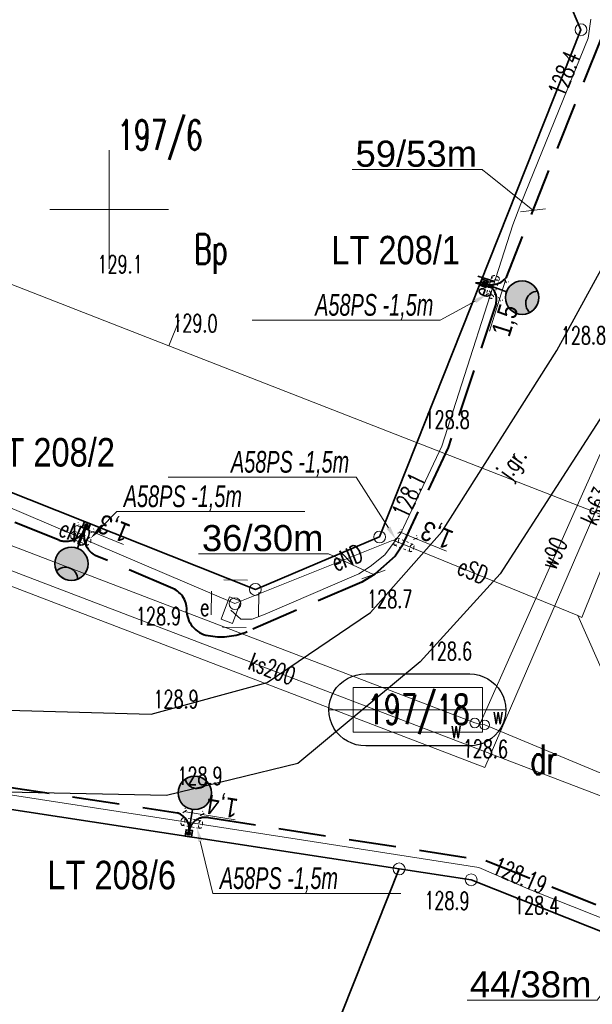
# Model space of a CAD drawing. Header units: metres. Extents: x 6496648 to 6497944, y 5962794 to 5963351.
# Tile 15 of 91: x 6496846 to 6496870, y 5963117 to 5963158. Entities that reach past the tile are written whole.
import ezdxf
from ezdxf import colors
from ezdxf.entities.mleader import LeaderData, LeaderLine
from ezdxf.math import Vec2, Vec3

# ---------------------------------------------------------------- set-up
doc = ezdxf.new("R2010")
doc.units = ezdxf.units.M
doc.header["$MEASUREMENT"] = 0
for name, pattern in [('DASHED', [19.05, 12.7, -6.35]), ('HIDDEN', [0.375, 0.25, -0.125]), ('L_0_04', [1.5, 1, -0.5])]:
    doc.linetypes.add(name, pattern=pattern)
doc.layers.get('0').update_dxf_attribs({"color": 8, "linetype": 'CONTINUOUS', "lineweight": 13})
doc.layers.get('DEFPOINTS').update_dxf_attribs({"linetype": 'CONTINUOUS', "lineweight": 0})
for name, color, linetype, lineweight in [('210_OZNACZENIE_UzYTKU', 8, 'CONTINUOUS', 13), ('211_NR_DZIAlKI', 7, 'CONTINUOUS', 25), ('218_GRANICA_UzYTKU', 8, 'CONTINUOUS', 13), ('219_LINIA_GRANICY', 3, 'CONTINUOUS', 35), ('E_działki', 96, 'CONTINUOUS', 30), ('E_proj_opisy_ośw', 1, 'CONTINUOUS', 13), ('E_proj_opisy_ośw.', 7, 'CONTINUOUS', 13), ('E_proj_osłona r. dz._obw. 200', 204, 'L_0_04', 20), ('E_proj_osłona r. dz._opis_obw. 100', 204, 'CONTINUOUS', 9), ('E_proj_ośw_latarnia', 1, 'CONTINUOUS', 35), ('E_proj_ośw_linia_obw. 200', 1, 'L_0_04', 40), ('JEZDNIA__POWIERZCHNIA_', 8, 'CONTINUOUS', 25), ('JEZDNIA__POWIERZCHNIA__ATR17', 8, 'CONTINUOUS', 13), ('PRZEWoD_ELEKTROENERGETYCZNY__LINIA_', 1, 'CONTINUOUS', 13), ('PRZEWoD_ELEKTROENERGETYCZNY__LINIA__ATR1', 1, 'CONTINUOUS', 13), ('PRZEWoD_KANALIZACYJNY__LINIA_', 36, 'CONTINUOUS', 13), ('PRZEWoD_KANALIZACYJNY__LINIA__ATR1', 36, 'CONTINUOUS', 13), ('PRZEWoD_WODOCIaGOWY__LINIA_', 5, 'CONTINUOUS', 13), ('PRZEWoD_WODOCIaGOWY__LINIA__ATR1', 5, 'CONTINUOUS', 13), ('PUNKT_O_OKREsLONEJ_WYSOKOsCI__SIEc_ELEKTROENERGETYCZNA__ATR2', 1, 'CONTINUOUS', 13), ('PUNKT_O_OKREsLONEJ_WYSOKOsCI__SIEc_ELEKTROENERGETYCZNA__ATR3', 1, 'CONTINUOUS', 13), ('PUNKT_WYSOKOsCIOWY_NATURALNY_ATR2', 8, 'CONTINUOUS', 13), ('RURA_OCHRONNA___PRZEWoD_ELEKTROENERGETYCZNY__LINIA_', 1, 'CONTINUOUS', 13), ('siatka', 8, 'CONTINUOUS', 13), ('slupowa_stacja_transformatorowa__punkt_', 1, 'CONTINUOUS', 13), ('szafa_elektroenergetyczna__punkt_', 1, 'CONTINUOUS', 13), ('SZAFA_ELEKTROENERGETYCZNA__PUNKT__ATR17', 1, 'CONTINUOUS', 13), ('zasuwa___siec_wodociagowa__punkt_', 5, 'CONTINUOUS', 13), ('ZASUWA___SIEC_WODOCIaGOWA__PUNKT__ATR17', 5, 'CONTINUOUS', 13)]:
    doc.layers.add(name, color=color, linetype=linetype, lineweight=lineweight)
doc.layers.add('E_pomocnicza', color=3, linetype='CONTINUOUS', lineweight=13, plot=False)
doc.styles.add('Andy', font='arial.ttf', dxfattribs={"height": 2})
doc.styles.add('Annotative', font='simplex.shx')
doc.styles.add('Narrow', font='ARIALN.TTF', dxfattribs={"height": 2})
doc.styles.get("Standard").update_dxf_attribs({"font": 'simplex.shx'})
doc.dimstyles.new('wymiary', dxfattribs={"dimtxt": 0.65, "dimasz": 0.25, "dimexe": 0.25, "dimexo": 1, "dimgap": 0.1, "dimtad": 1, "dimzin": 1, "dimtxsty": 'Annotative', "dimblk": 'OBLIQUE', "dimcen": 0.0025, "dimdle": 0.05, "dimadec": 0, "dimazin": 0, "dimtfac": 1, "dimtmove": 0, "dimatfit": 3, "dimldrblk": 'NONE', "dimfxl": 1, "dimarcsym": 0})

# ---------------------------------------------------------------- blocks, each defined once
blk = doc.blocks.new('GRT')
at = {"color": 0, "linetype": 'Continuous', "lineweight": 18}
blk.add_circle((0, 0), 0.5, dxfattribs=at)
blk = doc.blocks.new('A$C5E96E802')
at = {"layer": 'E_proj_ośw_latarnia'}
blk.add_hatch(color=214, dxfattribs=at).paths.add_polyline_path([(1.174, 2.385, 0.389707), (0.221, 2.372), (0.221, 2.372, 0.683546)])
h = blk.add_hatch(color=7, dxfattribs=at)
h.dxf.hatch_style = 1
h.paths.add_polyline_path([(0.71, 0.206, 1), (0.711, 0.068, 1)], flags=0)
h.paths.add_polyline_path([(0.573, 0.273), (0.574, 0), (0.849, 0.001), (0.848, 0.274)])
h.paths.add_polyline_path([(0.71, 0.206, -1), (0.711, 0.068, -1)], flags=16)
h.paths.add_polyline_path([(1.174, 2.385, -0.683546), (0.221, 2.372, 0.679532), (0.707, 1.155, 0.687575)])
h = blk.add_hatch(color=7, dxfattribs=at)
h.dxf.hatch_style = 1
h.paths.add_polyline_path([(0.71, 0.206, 1), (0.711, 0.068, 1)])
at = {"layer": 'E_proj_ośw_latarnia', "color": 214}
blk.add_lwpolyline([(1.174, 2.385, 0.389707), (0.221, 2.372), (0.221, 2.372, 0.683546)], format="xyb", close=True, dxfattribs=at)
at = {"layer": 'E_proj_ośw_latarnia', "color": 214, "flags": 128}
blk.add_lwpolyline([(0.71, 0.274), (0.707, 1.155)], dxfattribs=at)
at = {"layer": 'E_proj_ośw_latarnia', "color": 214}
blk.add_lwpolyline([(0.574, 0), (0.573, 0.273), (0.848, 0.274), (0.849, 0.001)], close=True, dxfattribs=at)
for centre, radius in [((0.705, 1.86), 0.705), ((0.711, 0.137), 0.0689)]:
    blk.add_circle(centre, radius, dxfattribs=at)
blk = doc.blocks.new('*U21')
at = {"linetype": 'Continuous', "flags": 128}
blk.add_lwpolyline([(0.393, -1.118, -1.023376), (0.393, 1.118), (3.637, 1.118, -1.000213), (3.637, -1.118)], format="xyb", close=True, dxfattribs=at)
at = {"layer": 'E_pomocnicza', "color": 7, "lineweight": 0, "flags": 128}
for points in [[(0, 0.696), (0, -0.696), (4.03, -0.696), (4.03, 0.696), (0, 0.696)], [(-0.734, 0), (4.755, 0)]]:
    blk.add_lwpolyline(points, dxfattribs=at)
blk = doc.blocks.new('_Oblique')
at = {"color": 0, "linetype": 'ByBlock', "lineweight": -2}
blk.add_line((-0.5, -0.5), (0.5, 0.5), dxfattribs=at)
blk = doc.blocks.new('*D49')
at = {"layer": 'DEFPOINTS', "color": 0}
for p in [(-1.381, 0.521), (0, 0), (-1.657, -0.212)]:
    blk.add_point(p, dxfattribs=at)
at = {"layer": 'E_pomocnicza', "color": 0, "lineweight": -2}
for p, q in [((-1.657, -0.212), (-4.075, 0.7)), ((-1.734, -0.415), (-1.746, -0.446)), ((-0.23, -0.75), (-1.657, -0.212)), ((-0.353, -0.936), (-0.365, -0.966))]:
    blk.add_line(p, q, dxfattribs=at)
at = {"layer": 'E_pomocnicza', "color": 0, "lineweight": -2, "xscale": 0.25, "yscale": 0.25, "zscale": 0.25}
for p, rotation in [((-1.657, -0.212), 159.330870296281), ((-0.276, -0.733), 339.330870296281)]:
    blk.add_blockref('_Oblique', p, dxfattribs=dict(at, rotation=rotation))
at = {"layer": 'E_pomocnicza', "color": 0, "linetype": 'Continuous', "lineweight": 0, "insert": (-3.336, -0.649), "char_height": 2, "attachment_point": 5, "rotation": 339.33087, "style": 'Narrow'}
blk.add_mtext('{\\H0.75x;1,5}', dxfattribs=at)
blk = doc.blocks.new('_None')
blk = doc.blocks.new('*D51')
at = {"layer": 'DEFPOINTS', "color": 0}
for p in [(0, 0), (-0.551, -1.16), (0.156, -1.496)]:
    blk.add_point(p, dxfattribs=at)
at = {"layer": 'E_pomocnicza', "color": 0, "lineweight": -2}
for p, q in [((0.729, -0.291), (0.156, -1.496)), ((0.903, -0.429), (0.933, -0.443)), ((0.156, -1.496), (-0.948, -3.82)), ((0.352, -1.589), (0.382, -1.603))]:
    blk.add_line(p, q, dxfattribs=at)
at = {"layer": 'E_pomocnicza', "color": 0, "lineweight": -2, "xscale": 0.25, "yscale": 0.25, "zscale": 0.25}
for p, rotation in [((0.707, -0.336), 64.581699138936), ((0.156, -1.496), 244.581699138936)]:
    blk.add_blockref('_Oblique', p, dxfattribs=dict(at, rotation=rotation))
at = {"layer": 'E_pomocnicza', "color": 0, "linetype": 'Continuous', "lineweight": 0, "insert": (0.455, -3.2), "char_height": 2, "attachment_point": 5, "rotation": 64.5817, "style": 'Narrow'}
blk.add_mtext('{\\H0.75x;1,3}', dxfattribs=at)
blk = doc.blocks.new('*D59')
at = {"layer": 'DEFPOINTS', "color": 0}
for p in [(0, 0), (-0.297, -1.337), (0.468, -1.507)]:
    blk.add_point(p, dxfattribs=at)
at = {"layer": 'E_pomocnicza', "color": 0, "lineweight": -2}
for p, q in [((0.775, -0.121), (0.468, -1.507)), ((0.976, -0.217), (1.008, -0.224)), ((0.468, -1.507), (-0.089, -4.016)), ((0.679, -1.554), (0.712, -1.561))]:
    blk.add_line(p, q, dxfattribs=at)
at = {"layer": 'E_pomocnicza', "color": 0, "lineweight": -2, "xscale": 0.25, "yscale": 0.25, "zscale": 0.25}
for p, rotation in [((0.764, -0.17), 77.486412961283), ((0.468, -1.507), 257.486412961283)]:
    blk.add_blockref('_Oblique', p, dxfattribs=dict(at, rotation=rotation))
at = {"layer": 'E_pomocnicza', "color": 0, "linetype": 'Continuous', "lineweight": 0, "insert": (1.14, -3.1), "char_height": 2, "attachment_point": 5, "rotation": 77.48641, "style": 'Narrow'}
blk.add_mtext('{\\H0.75x;1,4}', dxfattribs=at)
blk = doc.blocks.new('*U48')
at = {"linetype": 'HIDDEN', "ltscale": 0.2}
for p, q in [((0.106, 0.281), (-1.275, 0.802)), ((-0.106, -0.281), (-1.487, 0.24))]:
    blk.add_line(p, q, dxfattribs=at)
at = {"linetype": 'DASHED', "ltscale": 0.02}
for centre in [(-1.381, 0.521), (0, 0)]:
    blk.add_ellipse(centre, major_axis=(0.106, 0.281), ratio=0.5, dxfattribs=at)
at = {"layer": 'E_pomocnicza', "color": 4, "lineweight": 0}
dim = blk.add_aligned_dim(p1=(0, 0), p2=(-1.381, 0.521), distance=0.783, text='{\\H0.75x;<>}', dimstyle='wymiary', override={"dimtxt": 1.3, "dimtad": 2, "dimdec": 1, "dimlfac": 1, "dimrnd": 0, "dimtxsty": 'Narrow'}, dxfattribs=at)
dim.commit()
dim.dimension.update_dxf_attribs({"geometry": '*D49', "text_midpoint": (-3.336, -0.649)})
blk = doc.blocks.new('*U50')
at = {"linetype": 'HIDDEN', "ltscale": 0.2}
for p, q in [((-0.271, 0.129), (-0.822, -1.031)), ((0.271, -0.129), (-0.28, -1.288))]:
    blk.add_line(p, q, dxfattribs=at)
at = {"linetype": 'DASHED', "ltscale": 0.02}
for centre in [(0, 0), (-0.551, -1.16)]:
    blk.add_ellipse(centre, major_axis=(-0.271, 0.129), ratio=0.5, dxfattribs=at)
at = {"layer": 'E_pomocnicza', "color": 4, "lineweight": 0}
dim = blk.add_aligned_dim(p1=(0, 0), p2=(-0.551, -1.16), distance=0.783, text='{\\H0.75x;<>}', dimstyle='wymiary', override={"dimtxt": 1.3, "dimtad": 2, "dimdec": 1, "dimlfac": 1, "dimrnd": 0, "dimtxsty": 'Narrow'}, dxfattribs=at)
dim.commit()
dim.dimension.update_dxf_attribs({"geometry": '*D51', "text_midpoint": (0.455, -3.2)})
blk = doc.blocks.new('*U58')
at = {"linetype": 'HIDDEN', "ltscale": 0.2}
for p, q in [((-0.293, 0.065), (-0.59, -1.272)), ((0.293, -0.065), (-0.004, -1.402))]:
    blk.add_line(p, q, dxfattribs=at)
at = {"linetype": 'DASHED', "ltscale": 0.02}
for centre in [(0, 0), (-0.297, -1.337)]:
    blk.add_ellipse(centre, major_axis=(-0.293, 0.065), ratio=0.5, dxfattribs=at)
at = {"layer": 'E_pomocnicza', "color": 4, "lineweight": 0}
dim = blk.add_aligned_dim(p1=(0, 0), p2=(-0.297, -1.337), distance=0.783, text='{\\H0.75x;<>}', dimstyle='wymiary', override={"dimtxt": 1.3, "dimtad": 2, "dimdec": 1, "dimlfac": 1, "dimrnd": 0, "dimtxsty": 'Narrow'}, dxfattribs=at)
dim.commit()
dim.dimension.update_dxf_attribs({"geometry": '*D59', "text_midpoint": (1.14, -3.1)})

msp = doc.modelspace()

# ---------------------------------------------------------------- linework, layer by layer
at = {"layer": '218_GRANICA_UzYTKU', "flags": 128}
for points in [[(6496868.25, 5963161.47), (6496869.9, 5963157.58)], [(6496869.9, 5963157.58), (6496861.41, 5963136.2)], [(6496856.17, 5963133.99), (6496831.1, 5963143.95)], [(6496861.41, 5963136.2), (6496856.17, 5963133.99)], [(6496839.26, 5963125.73), (6496862.23, 5963122.21)], [(6496851.2, 5963094.48), (6496862.23, 5963122.21)], [(6496862.23, 5963122.21), (6496865.27, 5963121.75)], [(6496865.27, 5963121.75), (6496890.36, 5963111.79)]]:
    msp.add_lwpolyline(points, dxfattribs=at)
at = {"layer": '219_LINIA_GRANICY', "flags": 128}
for points in [[(6496869.9, 5963157.58), (6496868.25, 5963161.47)], [(6496869.9, 5963157.58), (6496861.41, 5963136.2)], [(6496856.17, 5963133.99), (6496831.1, 5963143.95)], [(6496861.41, 5963136.2), (6496856.17, 5963133.99)], [(6496862.23, 5963122.21), (6496839.26, 5963125.73)], [(6496862.23, 5963122.21), (6496851.2, 5963094.48)], [(6496865.27, 5963121.75), (6496862.23, 5963122.21)], [(6496890.36, 5963111.79), (6496865.27, 5963121.75)]]:
    msp.add_lwpolyline(points, dxfattribs=at)
at = {"layer": 'E_proj_ośw_linia_obw. 200', "ltscale": 2}
for points in [[(6496900.247, 5963161.929, -0.371239), (6496899.197, 5963161.272), (6496878.263, 5963169.56), (6496876.864, 5963170.111), (6496876.343, 5963170.32, 0.401307), (6496875.791, 5963170.06), (6496870.748, 5963157.225), (6496866.73, 5963147.107, -0.31721), (6496865.807, 5963146.896, -0.421), (6496866.324, 5963146.059), (6496864.305, 5963139.978), (6496862.34, 5963135.811), (6496862.069, 5963135.393), (6496861.209, 5963134.639), (6496860.661, 5963134.293), (6496855.825, 5963132.217, -0.143892), (6496854.278, 5963132.031, -0.368325), (6496853.271, 5963133.05, 0.32925), (6496852.688, 5963134.029), (6496849.408, 5963135.426, -0.401005), (6496849.044, 5963136.673, -0.422569), (6496847.891, 5963136.066), (6496829.855, 5963143.232)], [(6496839.559, 5963126.612), (6496852.883, 5963124.57, -0.386605), (6496853.362, 5963123.708, -0.463976), (6496854.192, 5963124.369), (6496865.887, 5963122.561), (6496887.639, 5963113.925, -0.368157), (6496887.96, 5963112.891, -0.451236), (6496888.952, 5963113.404), (6496917.908, 5963101.907, -0.385941), (6496918.186, 5963100.889)]]:
    msp.add_lwpolyline(points, format="xyb", dxfattribs=at)
at = {"layer": 'JEZDNIA__POWIERZCHNIA_', "flags": 128}
for points in [[(6496868.88, 5963144.06), (6496874.42, 5963154.17)], [(6496864.04, 5963136.42), (6496868.88, 5963144.06)], [(6496871.65, 5963142.64), (6496866.5, 5963134.64)], [(6496861.03, 5963133.02), (6496864.04, 5963136.42)], [(6496866.5, 5963134.64), (6496863.12, 5963130.94)], [(6496856.67, 5963130.07), (6496861.03, 5963133.02)], [(6496863.12, 5963130.94), (6496857.96, 5963126.65)], [(6496851.77, 5963128.73), (6496856.67, 5963130.07)], [(6496835.64, 5963129.18), (6496851.77, 5963128.73)], [(6496857.96, 5963126.65), (6496852.42, 5963125.3)], [(6496852.42, 5963125.3), (6496835.49, 5963125.65)]]:
    msp.add_lwpolyline(points, dxfattribs=at)
at = {"layer": 'PRZEWoD_ELEKTROENERGETYCZNY__LINIA_', "flags": 128}
for points in [[(6496870.32, 5963158.03), (6496870.21, 5963157.23), (6496867.36, 5963150.24), (6496867.03, 5963149.36), (6496864.03, 5963140.03), (6496862.3, 5963136.36), (6496861.63, 5963135.45), (6496861.01, 5963134.95), (6496860.54, 5963134.64), (6496856.58, 5963132.94), (6496856.04, 5963132.74), (6496855.56, 5963132.74), (6496855.14, 5963133.11)], [(6496841.43, 5963139.07), (6496843.53, 5963138.41), (6496855.31, 5963133.39), (6496861.98, 5963136.06), (6496869.77, 5963132.89)], [(6496872.29, 5963138.64), (6496869.94, 5963132.8), (6496869.77, 5963132.89), (6496861.98, 5963136.06)], [(6496833.25, 5963125.6), (6496833.23, 5963126.06), (6496839.36, 5963126.33), (6496858.12, 5963123.43), (6496865.59, 5963122.27), (6496867.77, 5963121.33), (6496881.27, 5963115.97), (6496895.31, 5963110.44), (6496907.17, 5963105.76), (6496923.24, 5963099.33), (6496932.55, 5963095.63), (6496933.07, 5963096.83), (6496936.72, 5963105.73), (6496924.58, 5963110.62), (6496919.39, 5963108.34), (6496918.42, 5963108.75), (6496909.17, 5963112.36), (6496897.44, 5963117.05), (6496887.93, 5963120.76), (6496876.98, 5963125.09), (6496872.53, 5963126.89), (6496872.33, 5963127.12), (6496869.77, 5963132.89)]]:
    msp.add_lwpolyline(points, dxfattribs=at)
at = {"layer": 'PRZEWoD_KANALIZACYJNY__LINIA_', "flags": 128}
for points in [[(6496803.88, 5963151.26), (6496826.07, 5963142.49), (6496836.4, 5963138.4), (6496879.66, 5963121.87), (6496903.87, 5963111.98), (6496925.46, 5963103.96)], [(6496873.73, 5963144.71), (6496865.84, 5963126.49), (6496836.75, 5963137.61), (6496834.06, 5963133.96)]]:
    msp.add_lwpolyline(points, dxfattribs=at)
at = {"layer": 'PRZEWoD_WODOCIaGOWY__LINIA_', "flags": 128}
for points in [[(6496801.56, 5963155.76), (6496803.31, 5963152.98), (6496808.58, 5963150.24), (6496826.75, 5963143.13), (6496837.05, 5963139.1), (6496840.89, 5963137.74), (6496865.42, 5963128.36), (6496865.63, 5963128.31), (6496873.09, 5963145.02)], [(6496865.63, 5963128.31), (6496865.84, 5963128.28), (6496879, 5963122.8), (6496879.23, 5963122.7), (6496903.5, 5963112.67), (6496903.75, 5963112.45), (6496925.3, 5963104.96), (6496925.5, 5963104.69), (6496934.87, 5963100.62), (6496935.05, 5963100.52)]]:
    msp.add_lwpolyline(points, dxfattribs=at)
at = {"layer": 'RURA_OCHRONNA___PRZEWoD_ELEKTROENERGETYCZNY__LINIA_', "flags": 128}
for points in [[(6496867.36, 5963150.24), (6496867.03, 5963149.36)], [(6496862.3, 5963136.36), (6496861.63, 5963135.45), (6496861.01, 5963134.95)], [(6496869.77, 5963132.89), (6496861.98, 5963136.06)]]:
    msp.add_lwpolyline(points, dxfattribs=at)
at = {"layer": 'siatka', "flags": 128}
for points in [[(6496850, 5963147.5), (6496850, 5963152.5)], [(6496847.5, 5963150), (6496852.5, 5963150)]]:
    msp.add_lwpolyline(points, dxfattribs=at)
at = {"layer": 'slupowa_stacja_transformatorowa__punkt_', "flags": 128}
for points in [[(6496854.84, 5963134.4), (6496855.84, 5963134.38)], [(6496854.3, 5963132.92), (6496854.32, 5963133.92)], [(6496856.3, 5963132.86), (6496856.32, 5963133.86)], [(6496854.78, 5963132.4), (6496855.78, 5963132.38)]]:
    msp.add_lwpolyline(points, dxfattribs=at)
at = {"layer": 'slupowa_stacja_transformatorowa__punkt_'}
msp.add_circle((6496855.31, 5963133.39), 0.25, dxfattribs=at)
at = {"layer": 'szafa_elektroenergetyczna__punkt_', "flags": 128}
for points in [[(6496854.73, 5963132.73), (6496855.08, 5963133.67)], [(6496855.55, 5963133.49), (6496855.08, 5963133.67)], [(6496855.2, 5963132.55), (6496855.55, 5963133.49)], [(6496855.2, 5963132.55), (6496854.73, 5963132.73)]]:
    msp.add_lwpolyline(points, dxfattribs=at)
at = {"layer": 'zasuwa___siec_wodociagowa__punkt_'}
for centre in [(6496865.42, 5963128.36), (6496865.84, 5963128.28)]:
    msp.add_circle(centre, 0.2, dxfattribs=at)

# ---------------------------------------------------------------- block references
at = {"xscale": 0.5, "yscale": 0.5, "zscale": 0.5}
for p in [(6496869.9, 5963157.58), (6496861.41, 5963136.2), (6496856.17, 5963133.99), (6496862.23, 5963122.21), (6496865.27, 5963121.75)]:
    msp.add_blockref('GRT', p, dxfattribs=at)
at = {"layer": 'E_działki', "xscale": 1.353559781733, "yscale": 1.353559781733, "zscale": 1.353559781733}
msp.add_blockref('*U21', (6496860.291, 5963128.913), dxfattribs=at)
at = {"layer": 'E_proj_osłona r. dz._obw. 200', "xscale": 0.54864, "yscale": 0.54864, "zscale": 0.54864, "rotation": 93.200706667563}
for name, p in [('*U48', (6496866.302, 5963147.123)), ('*U50', (6496848.486, 5963136.282)), ('*U50', (6496862.109, 5963136.002)), ('*U58', (6496853.115, 5963124.204))]:
    msp.add_blockref(name, p, dxfattribs=at)
at = {"layer": 'E_proj_ośw_latarnia', "linetype": 'Continuous'}
for p, rotation in [((6496865.931, 5963147.609), 249.182782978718), ((6496849.756, 5963136.538), 158.311646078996), ((6496852.639, 5963123.679), 351.368320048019)]:
    msp.add_blockref('A$C5E96E802', p, dxfattribs=dict(at, rotation=rotation))

# ---------------------------------------------------------------- texts
at = {"layer": '210_OZNACZENIE_UzYTKU', "width": 0.66}
for s, p in [('Bp', (6496853.59, 5963147.71)), ('dr', (6496867.77, 5963126.2))]:
    msp.add_text(s, height=1.25, dxfattribs=at).set_placement(p)
at = {"layer": '211_NR_DZIAlKI', "width": 0.66}
for s, p in [('197/6', (6496850.34, 5963152.52)), ('197/18', (6496860.89, 5963128.31))]:
    msp.add_text(s, height=1.25, dxfattribs=at).set_placement(p)
at = {"layer": 'JEZDNIA__POWIERZCHNIA__ATR17', "width": 0.66}
msp.add_text('j.gr.', height=0.75, rotation=54.9, dxfattribs=at).set_placement((6496866.9, 5963138.55))
at = {"layer": 'PRZEWoD_ELEKTROENERGETYCZNY__LINIA__ATR1', "width": 0.66}
for s, rotation, p in [('eN', 72.2, (6496866.03, 5963146.24)), ('eND', 336.9, (6496847.82, 5963136.28)), ('eND', 21.8, (6496859.57, 5963134.74)), ('eSD', 337.5, (6496864.62, 5963134.67))]:
    msp.add_text(s, height=0.75, rotation=rotation, dxfattribs=at).set_placement(p)
at = {"layer": 'PRZEWoD_KANALIZACYJNY__LINIA__ATR1', "width": 0.66}
for s, rotation, p in [('ks63', 66.6, (6496870.54, 5963136.64)), ('ks200', 339.1, (6496855.81, 5963130.65))]:
    msp.add_text(s, height=0.75, rotation=rotation, dxfattribs=at).set_placement(p)
at = {"layer": 'PRZEWoD_WODOCIaGOWY__LINIA__ATR1', "width": 0.66}
msp.add_text('w90', height=0.75, rotation=65.9, dxfattribs=at).set_placement((6496868.82, 5963134.76))
at = {"layer": 'PUNKT_O_OKREsLONEJ_WYSOKOsCI__SIEc_ELEKTROENERGETYCZNA__ATR2', "width": 0.66}
msp.add_text('128.19', height=0.75, rotation=336.7, dxfattribs=at).set_placement((6496866.11, 5963122.05))
at = {"layer": 'PUNKT_O_OKREsLONEJ_WYSOKOsCI__SIEc_ELEKTROENERGETYCZNA__ATR3', "width": 0.66}
for s, rotation, p in [('128.4', 67.8, (6496869.18, 5963154.7)), ('128.1', 64.8, (6496862.57, 5963136.93))]:
    msp.add_text(s, height=0.75, rotation=rotation, dxfattribs=at).set_placement(p)
at = {"layer": 'PUNKT_WYSOKOsCIOWY_NATURALNY_ATR2', "width": 0.66}
for s, rotation, p in [('129.1', 359.2, (6496859.88, 5963148.11)), ('129.0', 359.2, (6496852.66, 5963144.85)), ('128.6', 359.2, (6496864.91, 5963126.91)), ('128.9', 359.3, (6496863.29, 5963120.51))]:
    msp.add_text(s, height=0.75, rotation=rotation, dxfattribs=at).set_placement(p)
for s, p in [('129.1', (6496849.51, 5963147.32)), ('128.8', (6496869.05, 5963144.32)), ('128.8', (6496863.3, 5963140.77)), ('128.7', (6496860.88, 5963133.21)), ('128.9', (6496851.13, 5963132.49)), ('128.6', (6496863.4, 5963131.01)), ('128.9', (6496851.87, 5963128.99)), ('128.9', (6496852.88, 5963125.75)), ('128.8', (6496850.32, 5963120.81)), ('128.4', (6496867.08, 5963120.3))]:
    msp.add_text(s, height=0.75, dxfattribs=at).set_placement(p)
at = {"layer": 'SZAFA_ELEKTROENERGETYCZNA__PUNKT__ATR17', "width": 0.66}
msp.add_text('e', height=0.75, dxfattribs=at).set_placement((6496853.84, 5963132.87))
at = {"layer": 'ZASUWA___SIEC_WODOCIaGOWA__PUNKT__ATR17', "width": 0.66}
for p in [(6496866.17, 5963128.31), (6496864.41, 5963127.72)]:
    msp.add_text('w', height=0.75, dxfattribs=at).set_placement(p)

# ---------------------------------------------------------------- next in the draw order: leaders
at = {"layer": 'E_proj_opisy_ośw', "lineweight": 13}
ml = msp.add_multileader_mtext('Standard', dxfattribs=at)
ml.set_content('{\\H1.1x;59/53m} ', color=256, style='Andy')
ml.set_leader_properties(color=256, linetype='CONTINUOUS', lineweight=-1)
ml.set_arrow_properties(name='OBLIQUE')
ml.build(insert=Vec2(0, 0))
ml.multileader.update_dxf_attribs({"has_dogleg": 0, "text_left_attachment_type": 6, "text_right_attachment_type": 6, "dogleg_length": 0.36, "arrow_head_size": 0.75})
ctx = ml.context
ctx.base_point, ctx.char_height, ctx.arrow_head_size, ctx.landing_gap_size, ctx.plane_origin = Vec3(6496860.175, 5963151.684), 1, 0.75, 0.3, Vec3(6496890.604, 5963135.848)
ctx.left_attachment, ctx.right_attachment, ctx.text_align_type = 6, 6, 1
notes = []
notes.append((ctx, [(0, (1, 1, 0), (6496866.097, 5963151.684), (-1, 0), 0.36, [(0, [(6496867.872, 5963149.968)], 0, [])])]))
ctx.mtext.insert, ctx.mtext.alignment, ctx.mtext.line_spacing_factor, ctx.mtext.line_spacing_style = Vec3(6496862.956, 5963152.904), 2, 0.9, 2
ctx.mtext.has_bg_fill, ctx.mtext.bg_color, ctx.mtext.bg_scale_factor, ctx.mtext.bg_transparency, ctx.mtext.use_window_bg_color = 1, -1073741824, 1.2, 0, 1
ml = msp.add_multileader_mtext('Standard', dxfattribs=at)
ml.set_content('{\\H1.1x;44/38m} ', color=256, style='Andy')
ml.set_leader_properties(color=256, linetype='CONTINUOUS', lineweight=-1)
ml.set_arrow_properties(name='OBLIQUE')
ml.build(insert=Vec2(0, 0))
ml.multileader.update_dxf_attribs({"has_dogleg": 0, "text_left_attachment_type": 6, "text_right_attachment_type": 6, "dogleg_length": 0.36, "arrow_head_size": 0.75})
ctx = ml.context
ctx.base_point, ctx.char_height, ctx.arrow_head_size, ctx.landing_gap_size, ctx.plane_origin = Vec3(6496864.978, 5963116.672), 1, 0.75, 0.3, Vec3(6496894.213, 5963100.708)
ctx.left_attachment, ctx.right_attachment, ctx.text_align_type = 6, 6, 1
notes.append((ctx, [(0, (1, 1, 0), (6496870.945, 5963116.672), (-1, 0), 0.36, [(0, [(6496872.815, 5963119.777)], 0, [])])]))
ctx.mtext.insert, ctx.mtext.alignment, ctx.mtext.line_spacing_factor, ctx.mtext.line_spacing_style = Vec3(6496867.781, 5963117.892), 2, 0.9, 2
ctx.mtext.has_bg_fill, ctx.mtext.bg_color, ctx.mtext.bg_scale_factor, ctx.mtext.bg_transparency, ctx.mtext.use_window_bg_color = 1, -1073741824, 1.2, 0, 1
at = {"layer": 'E_proj_opisy_ośw.', "color": 10}
ml = msp.add_multileader_mtext('Standard', dxfattribs=at)
ml.set_content('\\A1;LT 208/1', color=10, style='Narrow')
ml.set_leader_properties(color=256)
ml.set_arrow_properties(name='NONE')
ml.build(insert=Vec2(0, 0))
ml.multileader.update_dxf_attribs({"leader_type": 0, "has_dogleg": 0, "has_text_frame": 1, "text_left_attachment_type": 3, "dogleg_length": 0.36, "arrow_head_size": 0, "scale": 0.7})
ctx = ml.context
ctx.base_point, ctx.scale, ctx.char_height, ctx.arrow_head_size, ctx.landing_gap_size, ctx.plane_origin = Vec3(6496858.952, 5963148.26), 0.7, 1.2, 0, 0.42, Vec3(6497710.497, 5963044.944)
ctx.left_attachment = 3
ctx.mtext.insert, ctx.mtext.line_spacing_factor, ctx.mtext.flow_direction = Vec3(6496859.372, 5963148.891), 0.266667, 5
ctx.mtext.has_bg_fill, ctx.mtext.bg_color, ctx.mtext.bg_scale_factor, ctx.mtext.bg_transparency, ctx.mtext.use_window_bg_color = 1, -1073741824, 1.5, 0, 1
at = {"layer": 'E_proj_osłona r. dz._opis_obw. 100'}
ml = msp.add_multileader_mtext('Standard', dxfattribs=at)
ml.set_content('\\fArial Narrow|b0|i1|c238|p34;\\W0.8;A58PS -1,5m ', color=256, style='Narrow')
ml.set_leader_properties(color=256, linetype='CONTINUOUS', lineweight=-1)
ml.build(insert=Vec2(0, 0))
ml.multileader.update_dxf_attribs({"has_dogleg": 0, "text_left_attachment_type": 6, "text_right_attachment_type": 6, "dogleg_length": 0.274, "arrow_head_size": 0.572})
ctx = ml.context
ctx.base_point, ctx.char_height, ctx.arrow_head_size, ctx.landing_gap_size, ctx.plane_origin = Vec3(6496858.399, 5963145.342), 0.9144, 0.572, 0.3, Vec3(6496897.992, 5963145.667)
ctx.left_attachment, ctx.right_attachment, ctx.text_align_type = 6, 6, 1
notes.append((ctx, [(0, (1, 1, 0), (6496864.243, 5963145.342), (-1, 0), 0.274, [(0, [(6496865.94, 5963146.416)], 0, [])])]))
ctx.mtext.insert, ctx.mtext.alignment, ctx.mtext.line_spacing_factor, ctx.mtext.line_spacing_style = Vec3(6496861.184, 5963146.441), 2, 0.9, 2
ctx.mtext.has_bg_fill, ctx.mtext.bg_color, ctx.mtext.bg_scale_factor, ctx.mtext.bg_transparency, ctx.mtext.use_window_bg_color = 1, -1073741824, 1.1, 0, 1
ml = msp.add_multileader_mtext('Standard', dxfattribs=at)
ml.set_content('\\fArial Narrow|b0|i1|c238|p34;\\W0.8;A58PS -1,5m ', color=256, style='Narrow')
ml.set_leader_properties(color=256, linetype='CONTINUOUS', lineweight=-1)
ml.build(insert=Vec2(0, 0))
ml.multileader.update_dxf_attribs({"has_dogleg": 0, "text_left_attachment_type": 6, "text_right_attachment_type": 6, "dogleg_length": 0.274, "arrow_head_size": 0.572})
ctx = ml.context
ctx.base_point, ctx.char_height, ctx.arrow_head_size, ctx.landing_gap_size, ctx.plane_origin = Vec3(6496854.848, 5963138.727), 0.9144, 0.572, 0.3, Vec3(6496893.881, 5963137.528)
ctx.left_attachment, ctx.right_attachment, ctx.text_align_type = 6, 6, 1
notes.append((ctx, [(0, (1, 1, 0), (6496860.692, 5963138.727), (-1, 0), 0.274, [(0, [(6496862.088, 5963136.11)], 0, [])])]))
ctx.mtext.insert, ctx.mtext.alignment, ctx.mtext.line_spacing_factor, ctx.mtext.line_spacing_style = Vec3(6496857.633, 5963139.826), 2, 0.9, 2
ctx.mtext.has_bg_fill, ctx.mtext.bg_color, ctx.mtext.bg_scale_factor, ctx.mtext.bg_transparency, ctx.mtext.use_window_bg_color = 1, -1073741824, 1.1, 0, 1
ml = msp.add_multileader_mtext('Standard', dxfattribs=at)
ml.set_content('\\fArial Narrow|b0|i1|c238|p34;\\W0.8;A58PS -1,5m ', color=256, style='Narrow')
ml.set_leader_properties(color=256, linetype='CONTINUOUS', lineweight=-1)
ml.build(insert=Vec2(0, 0))
ml.multileader.update_dxf_attribs({"has_dogleg": 0, "text_left_attachment_type": 6, "text_right_attachment_type": 6, "dogleg_length": 0.274, "arrow_head_size": 0.572})
ctx = ml.context
ctx.base_point, ctx.char_height, ctx.arrow_head_size, ctx.landing_gap_size, ctx.plane_origin = Vec3(6496854.377, 5963121.179), 0.9144, 0.572, 0.3, Vec3(6496879.626, 5963123.993)
ctx.left_attachment, ctx.right_attachment, ctx.text_align_type = 6, 6, 1
notes.append((ctx, [(0, (1, 1, 0), (6496854.102, 5963121.179), (1, 0), 0.274, [(0, [(6496853.712, 5963123.94)], 0, [])])]))
ctx.mtext.insert, ctx.mtext.alignment, ctx.mtext.line_spacing_factor, ctx.mtext.line_spacing_style = Vec3(6496857.162, 5963122.278), 2, 0.9, 2
ctx.mtext.has_bg_fill, ctx.mtext.bg_color, ctx.mtext.bg_scale_factor, ctx.mtext.bg_transparency, ctx.mtext.use_window_bg_color = 1, -1073741824, 1.1, 0, 1
for ctx, leaders in notes:
    for number, flags, end, landing, length, lines in leaders:
        leader = LeaderData()
        leader.index, (leader.has_last_leader_line, leader.has_dogleg_vector, leader.attachment_direction) = number, flags
        leader.last_leader_point, leader.dogleg_vector, leader.dogleg_length = Vec3(end), Vec3(landing), length
        for number, points, colour, breaks in lines:
            line = LeaderLine()
            line.index, line.vertices, line.color, line.breaks = number, Vec3.list(points), colors.encode_raw_color(colour), breaks
            leader.lines.append(line)
        ctx.leaders.append(leader)

# ---------------------------------------------------------------- next in the draw order: leaders
ml = msp.add_multileader_mtext('Standard', dxfattribs=at)
ml.set_content('\\fArial Narrow|b0|i1|c238|p34;\\W0.8;A58PS -1,5m ', color=256, style='Narrow')
ml.set_leader_properties(color=256, linetype='CONTINUOUS', lineweight=-1)
ml.build(insert=Vec2(0, 0))
ml.multileader.update_dxf_attribs({"has_dogleg": 0, "text_left_attachment_type": 6, "text_right_attachment_type": 6, "dogleg_length": 0.274, "arrow_head_size": 0.572})
ctx = ml.context
ctx.base_point, ctx.char_height, ctx.arrow_head_size, ctx.landing_gap_size, ctx.plane_origin = Vec3(6496850.326, 5963137.274), 0.9144, 0.572, 0.3, Vec3(6496882.442, 5963140.182)
ctx.left_attachment, ctx.right_attachment, ctx.text_align_type = 6, 6, 1
notes = []
notes.append((ctx, [(0, (1, 1, 0), (6496850.052, 5963137.274), (1, 0), 0.274, [(0, [(6496849.222, 5963136.146)], 0, [])])]))
ctx.mtext.insert, ctx.mtext.alignment, ctx.mtext.line_spacing_factor, ctx.mtext.line_spacing_style = Vec3(6496853.111, 5963138.373), 2, 0.9, 2
ctx.mtext.has_bg_fill, ctx.mtext.bg_color, ctx.mtext.bg_scale_factor, ctx.mtext.bg_transparency, ctx.mtext.use_window_bg_color = 1, -1073741824, 1.1, 0, 1
for ctx, leaders in notes:
    for number, flags, end, landing, length, lines in leaders:
        leader = LeaderData()
        leader.index, (leader.has_last_leader_line, leader.has_dogleg_vector, leader.attachment_direction) = number, flags
        leader.last_leader_point, leader.dogleg_vector, leader.dogleg_length = Vec3(end), Vec3(landing), length
        for number, points, colour, breaks in lines:
            line = LeaderLine()
            line.index, line.vertices, line.color, line.breaks = number, Vec3.list(points), colors.encode_raw_color(colour), breaks
            leader.lines.append(line)
        ctx.leaders.append(leader)

# ---------------------------------------------------------------- next in the draw order: leaders
at = {"layer": 'E_proj_opisy_ośw', "lineweight": 13}
ml = msp.add_multileader_mtext('Standard', dxfattribs=at)
ml.set_content('{\\H1.1x;36/30m} ', color=256, style='Andy')
ml.set_leader_properties(color=256, linetype='CONTINUOUS', lineweight=-1)
ml.set_arrow_properties(name='OBLIQUE')
ml.build(insert=Vec2(0, 0))
ml.multileader.update_dxf_attribs({"has_dogleg": 0, "text_left_attachment_type": 6, "text_right_attachment_type": 6, "dogleg_length": 0.36, "arrow_head_size": 0.75})
ctx = ml.context
ctx.base_point, ctx.char_height, ctx.arrow_head_size, ctx.landing_gap_size, ctx.plane_origin = Vec3(6496853.697, 5963135.484), 1, 0.75, 0.3, Vec3(6496884.126, 5963119.648)
ctx.left_attachment, ctx.right_attachment, ctx.text_align_type = 6, 6, 1
notes = []
notes.append((ctx, [(0, (1, 1, 0), (6496859.619, 5963135.484), (-1, 0), 0.36, [(0, [(6496861.15, 5963134.621)], 0, [])])]))
ctx.mtext.insert, ctx.mtext.alignment, ctx.mtext.line_spacing_factor, ctx.mtext.line_spacing_style = Vec3(6496856.478, 5963136.704), 2, 0.9, 2
ctx.mtext.has_bg_fill, ctx.mtext.bg_color, ctx.mtext.bg_scale_factor, ctx.mtext.bg_transparency, ctx.mtext.use_window_bg_color = 1, -1073741824, 1.2, 0, 1
for ctx, leaders in notes:
    for number, flags, end, landing, length, lines in leaders:
        leader = LeaderData()
        leader.index, (leader.has_last_leader_line, leader.has_dogleg_vector, leader.attachment_direction) = number, flags
        leader.last_leader_point, leader.dogleg_vector, leader.dogleg_length = Vec3(end), Vec3(landing), length
        for number, points, colour, breaks in lines:
            line = LeaderLine()
            line.index, line.vertices, line.color, line.breaks = number, Vec3.list(points), colors.encode_raw_color(colour), breaks
            leader.lines.append(line)
        ctx.leaders.append(leader)

# ---------------------------------------------------------------- next in the draw order: linework, layer by layer
at = {"layer": 'DEFPOINTS', "linetype": 'Continuous'}
msp.add_lwpolyline([(6497070.793, 5963058.866), (6497024.401, 5963077.514), (6497024.662, 5963078.097), (6497024.401, 5963077.514), (6496977.733, 5963095.461), (6496980.926, 5963094.233), (6496981.387, 5963095.432), (6496980.926, 5963094.233), (6496934.305, 5963112.302), (6496939.597, 5963110.251), (6496939.987, 5963111.256), (6496939.597, 5963110.251), (6496893.029, 5963128.456), (6496899.1, 5963126.087), (6496899.301, 5963126.601), (6496899.1, 5963126.087), (6496852.521, 5963144.263), (6496852.95, 5963145.343), (6496852.527, 5963144.261), (6496805.951, 5963162.445), (6496806.339, 5963163.688), (6496805.951, 5963162.445), (6496759.462, 5963180.849)], dxfattribs=at)

# ---------------------------------------------------------------- next in the draw order: leaders
at = {"layer": 'E_proj_opisy_ośw.', "color": 10}
ml = msp.add_multileader_mtext('Standard', dxfattribs=at)
ml.set_content('\\A1;LT 208/2', color=10, style='Narrow')
ml.set_leader_properties(color=256)
ml.set_arrow_properties(name='NONE')
ml.build(insert=Vec2(0, 0))
ml.multileader.update_dxf_attribs({"leader_type": 0, "has_dogleg": 0, "has_text_frame": 1, "text_left_attachment_type": 3, "dogleg_length": 0.36, "arrow_head_size": 0, "scale": 0.7})
ctx = ml.context
ctx.base_point, ctx.scale, ctx.char_height, ctx.arrow_head_size, ctx.landing_gap_size, ctx.plane_origin = Vec3(6496844.401, 5963139.74), 0.7, 1.2, 0, 0.42, Vec3(6497695.946, 5963036.423)
ctx.left_attachment = 3
ctx.mtext.insert, ctx.mtext.line_spacing_factor, ctx.mtext.flow_direction = Vec3(6496844.821, 5963140.37), 0.266667, 5
ctx.mtext.has_bg_fill, ctx.mtext.bg_color, ctx.mtext.bg_scale_factor, ctx.mtext.bg_transparency, ctx.mtext.use_window_bg_color = 1, -1073741824, 1.5, 0, 1
ml = msp.add_multileader_mtext('Standard', dxfattribs=at)
ml.set_content('\\A1;LT 208/6', color=10, style='Narrow')
ml.set_leader_properties(color=256)
ml.set_arrow_properties(name='NONE')
ml.build(insert=Vec2(0, 0))
ml.multileader.update_dxf_attribs({"leader_type": 0, "has_dogleg": 0, "has_text_frame": 1, "text_left_attachment_type": 3, "dogleg_length": 0.36, "arrow_head_size": 0, "scale": 0.7})
ctx = ml.context
ctx.base_point, ctx.scale, ctx.char_height, ctx.arrow_head_size, ctx.landing_gap_size, ctx.plane_origin = Vec3(6496846.978, 5963121.919), 0.7, 1.2, 0, 0.42, Vec3(6497698.523, 5963018.603)
ctx.left_attachment = 3
ctx.mtext.insert, ctx.mtext.line_spacing_factor, ctx.mtext.flow_direction = Vec3(6496847.398, 5963122.55), 0.266667, 5
ctx.mtext.has_bg_fill, ctx.mtext.bg_color, ctx.mtext.bg_scale_factor, ctx.mtext.bg_transparency, ctx.mtext.use_window_bg_color = 1, -1073741824, 1.5, 0, 1

doc.saveas('drawing.dxf')
